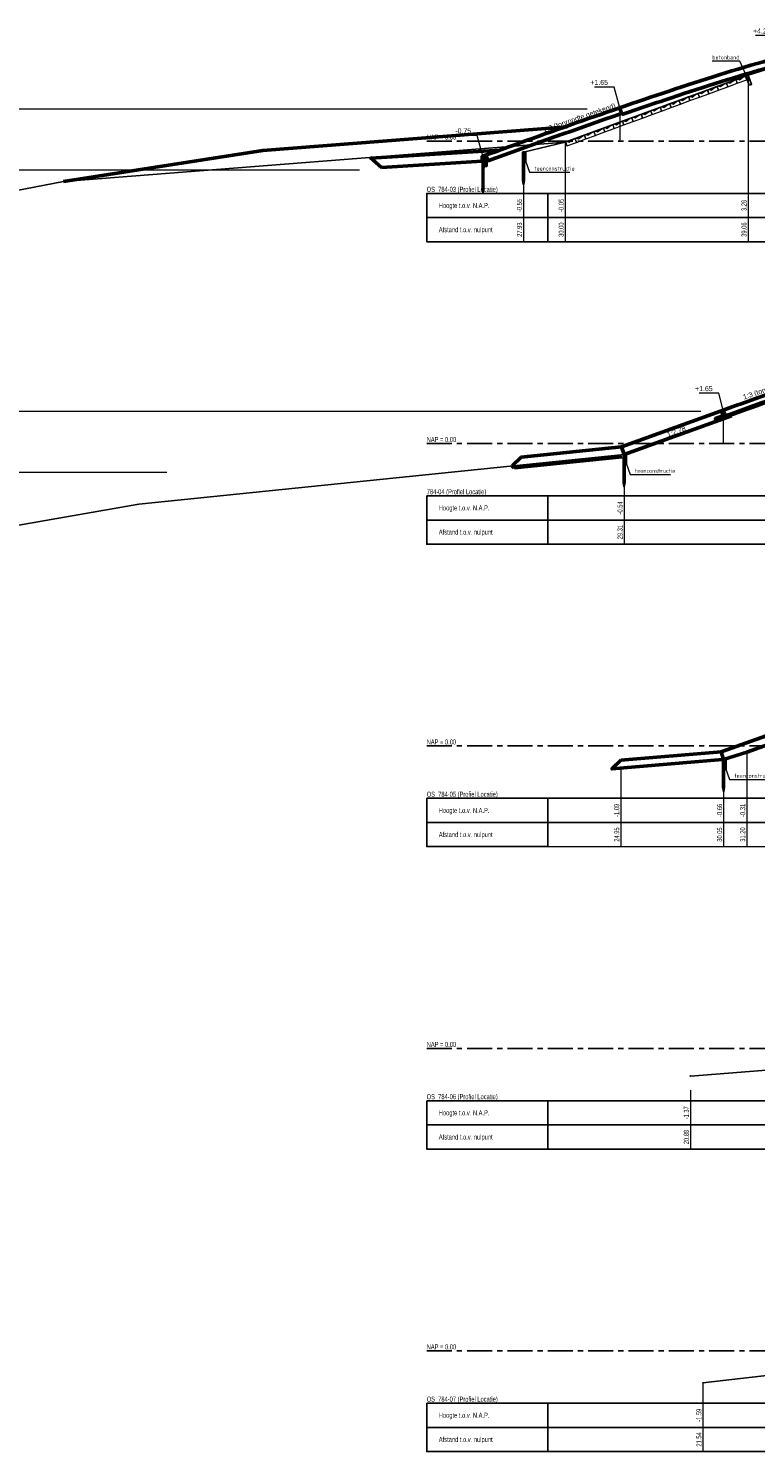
# Model space of a CAD drawing. Header units: metres. Extents: x -7 to 2281, y 7146 to 7816.
# Tile 18 of 29: x 2152 to 2188, y 7581 to 7651. Entities that reach past the tile are written whole.
import ezdxf
from ezdxf.enums import TextEntityAlignment as Align

# ---------------------------------------------------------------- set-up
doc = ezdxf.new("R2010")
doc.units = ezdxf.units.M
doc.linetypes.add('NAP', pattern=[20, 12.5, -2.5, 2.5, -2.5])
for name, color, linetype in [('887', 198, 'Continuous'), ('BS-BETONBAND', 255, 'Continuous'), ('BS-GRASVLAK', 1, 'Continuous'), ('BS-KANT-KREUKELBERM', 255, 'Continuous'), ('BS-STEENZETTINGSVLAK', 198, 'Continuous'), ('BS-TEENLIJN', 1, 'Continuous'), ('BS-TEENSCHOT-GECONSTRUEERD', 198, 'Continuous'), ('BS-ZANDLIJN', 32, 'Continuous'), ('BS-ZANDLIJN_NVV', 198, 'Continuous'), ('DP-BS-profiel', 2, 'Continuous'), ('DP-Matenbalk', 7, 'Continuous'), ('DP-Matenbalk_bestaandehoogten', 6, 'Continuous'), ('DP-NAP-lijn', 5, 'NAP')]:
    doc.layers.add(name, color=color, linetype=linetype)
for name, color, linetype, lineweight in [('DP-BS-arcering_haringmanblokken', 25, 'Continuous', 0), ('DP-BS-maatvoering', 2, 'Continuous', 20), ('DP-BS-matenbalk_verlenglijnen', 253, 'Continuous', 0), ('DP-NW-arcering_betonzuilen', 6, 'Continuous', 25), ('DP-NW-maatvoering', 7, 'Continuous', 35), ('DP-NW-matenbalk_verlenglijnen', 135, 'Continuous', 0), ('DP-NW-profiel', 4, 'Continuous', 50), ('DP-NW-teenschot', 2, 'Continuous', 25), ('DP-Uitvullaag', 1, 'Uitvullaag', 18), ('DP-Waterlijn', 1, 'Continuous', 13), ('DP-Waterlijn_tekst', 7, 'Continuous', 35), ('TM-Glooiing', 4, 'Continuous', 50)]:
    doc.layers.add(name, color=color, linetype=linetype, lineweight=lineweight)
doc.layers.add('DP-NW-arcrand', color=142, linetype='Continuous', plot=False)
doc.styles.add('bestomschr', font='isocp.shx', dxfattribs={"width": 0.96})
doc.styles.add('Ontwnota-dwp-Bruinissepolder tot Grevelingendam$0$bestomschr', font='isocp.shx', dxfattribs={"width": 0.96})
doc.styles.add('Ontwnota-dwp-Bruinissepolder tot Grevelingendam$0$StagCAD', font='StagCAD.ttf')
doc.styles.add('StagCAD', font='StagCAD.ttf')
doc.linetypes.add('Uitvullaag', pattern='A,0,-0.005,[191,UITVULLAAG.shx,S=0.007,R=0,X=0,Y=0],-0.5', length=0.505)
doc.dimstyles.new('best-leader 1_100', dxfattribs={"dimscale": 0.1, "dimtxt": 2, "dimasz": 1.6, "dimexe": 0, "dimexo": 0, "dimgap": 0.8, "dimtad": 1, "dimrnd": 0.001, "dimzin": 1, "dimdsep": 46, "dimtxsty": 'bestomschr', "dimblk": 'RAD_PIJL', "dimcen": 0.09, "dimse1": 1, "dimse2": 1, "dimclrd": 212, "dimclre": 1, "dimclrt": 2, "dimazin": 0, "dimtfac": 1, "dimtix": 1, "dimtmove": 0, "dimatfit": 0, "dimfxl": 1, "dimtvp": 0.83, "dimtolj": 1, "dimtzin": 0, "dimlwd": 5, "dimarcsym": 0})
doc.dimstyles.new('GM-maatvoering', dxfattribs={"dimtxt": 2.5, "dimasz": 2.5, "dimexe": 1, "dimexo": 0, "dimgap": 1, "dimtad": 1, "dimrnd": 0.001, "dimzin": 1, "dimdsep": 46, "dimtxsty": 'StagCAD', "dimcen": 0.09, "dimclrd": 1, "dimclre": 1, "dimclrt": 7, "dimazin": 0, "dimtfac": 1, "dimtix": 1, "dimtmove": 0, "dimatfit": 3, "dimfxl": 1, "dimfxlon": 1, "dimtvp": 0.83, "dimtolj": 1, "dimtzin": 0, "dimlwd": 15, "dimlwe": 15, "dimarcsym": 0})
doc.dimstyles.new('leader 1_100', dxfattribs={"dimscale": 0.1, "dimtxt": 2.5, "dimasz": 2, "dimexe": 0, "dimexo": 0, "dimgap": 1, "dimtad": 1, "dimrnd": 0.001, "dimzin": 1, "dimdsep": 46, "dimtxsty": 'StagCAD', "dimblk": 'RAD_PIJL', "dimcen": 0.09, "dimse1": 1, "dimse2": 1, "dimclrd": 1, "dimclre": 1, "dimclrt": 7, "dimazin": 0, "dimtfac": 1, "dimtix": 1, "dimtmove": 0, "dimatfit": 0, "dimfxl": 1, "dimtvp": 0.83, "dimtolj": 1, "dimtzin": 0, "dimlwd": 15, "dimarcsym": 0})
doc.dimstyles.new('Ontwnota-dwp-Bruinissepolder tot Grevelingendam$0$best-leader 1_100', dxfattribs={"dimscale": 0.1, "dimtxt": 2, "dimasz": 1.6, "dimexe": 0, "dimexo": 0, "dimgap": 0.8, "dimtad": 1, "dimrnd": 0.001, "dimzin": 1, "dimdsep": 46, "dimtxsty": 'Ontwnota-dwp-Bruinissepolder tot Grevelingendam$0$bestomschr', "dimblk": 'Ontwnota-dwp-Bruinissepolder tot Grevelingendam$0$RAD_PIJL', "dimcen": 0.09, "dimse1": 1, "dimse2": 1, "dimclrd": 212, "dimclre": 1, "dimclrt": 2, "dimazin": 0, "dimtfac": 1, "dimtix": 1, "dimtmove": 0, "dimatfit": 0, "dimfxl": 1, "dimtvp": 0.83, "dimtolj": 1, "dimtzin": 0, "dimlwd": 5, "dimarcsym": 0})
doc.dimstyles.new('Ontwnota-dwp-Bruinissepolder tot Grevelingendam$0$leader 1_100', dxfattribs={"dimscale": 0.1, "dimtxt": 2.5, "dimasz": 2, "dimexe": 0, "dimexo": 0, "dimgap": 1, "dimtad": 1, "dimrnd": 0.001, "dimzin": 1, "dimdsep": 46, "dimtxsty": 'Ontwnota-dwp-Bruinissepolder tot Grevelingendam$0$StagCAD', "dimblk": 'Ontwnota-dwp-Bruinissepolder tot Grevelingendam$0$RAD_PIJL', "dimcen": 0.09, "dimse1": 1, "dimse2": 1, "dimclrd": 1, "dimclre": 1, "dimclrt": 7, "dimazin": 0, "dimtfac": 1, "dimtix": 1, "dimtmove": 0, "dimatfit": 0, "dimfxl": 1, "dimtvp": 0.83, "dimtolj": 1, "dimtzin": 0, "dimlwd": 15, "dimarcsym": 0})

# ---------------------------------------------------------------- blocks, each defined once
blk = doc.blocks.new('Ontwnota-dwp-Bruinissepolder tot Grevelingendam$0$RAD_PIJL')
at = {"color": 1, "linetype": 'Continuous'}
blk.add_solid([(-2.83, -0.75), (-2.83, 0.75), (0, 0)], dxfattribs=at)
blk = doc.blocks.new('HB-20-50')
blk.add_lwpolyline([(0, 0), (0.5, 0), (0.5, 0.18), (0.48, 0.2), (0.02, 0.2), (0, 0.18)], close=True)
blk.add_lwpolyline([(0.07, 0.2), (0.16, 0.13), (0.41, 0.2)])
blk = doc.blocks.new('*U100')
at = {"layer": 'DP-Waterlijn'}
for p, q in [((0, 0), (359.13, 0)), ((3.38, -0.7), (5.63, -0.7)), ((4.71, -1.4), (6.95, -1.4)), ((6.33, -0.7), (11.56, -0.7)), ((8.57, -2.1), (6.38, -2.1)), ((8.25, -1.4), (12.51, -1.4)), ((9.6, -2.8), (12.74, -2.8)), ((15.31, -2.1), (10.04, -2.1)), ((12.73, -0.7), (19.08, -0.7)), ((13.84, -1.4), (17.21, -1.4))]:
    blk.add_line(p, q, dxfattribs=at)
at = {"layer": 'DP-Waterlijn_tekst', "style": 'StagCAD'}
blk.add_attdef('WP', text='', height=2.5, dxfattribs=at).set_placement((11.17, 0), align=Align.BOTTOM_CENTER)
blk = doc.blocks.new('*U103')
at = {"layer": 'DP-Waterlijn'}
for p, q in [((0, 0), (550.33, 0)), ((3.38, -0.7), (5.63, -0.7)), ((4.71, -1.4), (6.95, -1.4)), ((6.33, -0.7), (11.56, -0.7)), ((8.57, -2.1), (6.38, -2.1)), ((8.25, -1.4), (12.51, -1.4)), ((9.6, -2.8), (12.74, -2.8)), ((15.31, -2.1), (10.04, -2.1)), ((12.73, -0.7), (19.08, -0.7)), ((13.84, -1.4), (17.21, -1.4))]:
    blk.add_line(p, q, dxfattribs=at)
at = {"layer": 'DP-Waterlijn_tekst', "style": 'StagCAD'}
blk.add_attdef('WP', text='', height=2.5, dxfattribs=at).set_placement((11.17, 0), align=Align.BOTTOM_CENTER)
blk = doc.blocks.new('*U102')
at = {"layer": 'DP-Waterlijn'}
for p, q in [((0, 0), (623.91, 0)), ((3.38, -0.7), (5.63, -0.7)), ((4.71, -1.4), (6.95, -1.4)), ((6.33, -0.7), (11.56, -0.7)), ((8.57, -2.1), (6.38, -2.1)), ((8.25, -1.4), (12.51, -1.4)), ((9.6, -2.8), (12.74, -2.8)), ((15.31, -2.1), (10.04, -2.1)), ((12.73, -0.7), (19.08, -0.7)), ((13.84, -1.4), (17.21, -1.4))]:
    blk.add_line(p, q, dxfattribs=at)
at = {"layer": 'DP-Waterlijn_tekst', "style": 'StagCAD'}
blk.add_attdef('WP', text='', height=2.5, dxfattribs=at).set_placement((11.17, 0), align=Align.BOTTOM_CENTER)
blk = doc.blocks.new('*U101')
at = {"layer": 'DP-Waterlijn'}
for p, q in [((0, 0), (663.23, 0)), ((3.38, -0.7), (5.63, -0.7)), ((4.71, -1.4), (6.95, -1.4)), ((6.33, -0.7), (11.56, -0.7)), ((8.57, -2.1), (6.38, -2.1)), ((8.25, -1.4), (12.51, -1.4)), ((9.6, -2.8), (12.74, -2.8)), ((15.31, -2.1), (10.04, -2.1)), ((12.73, -0.7), (19.08, -0.7)), ((13.84, -1.4), (17.21, -1.4))]:
    blk.add_line(p, q, dxfattribs=at)
at = {"layer": 'DP-Waterlijn_tekst', "style": 'StagCAD'}
blk.add_attdef('WP', text='', height=2.5, dxfattribs=at).set_placement((11.17, 0), align=Align.BOTTOM_CENTER)
blk = doc.blocks.new('RAD_PIJL')
at = {"color": 1, "linetype": 'Continuous'}
blk.add_solid([(-2.83, -0.75), (-2.83, 0.75), (0, 0)], dxfattribs=at)
blk = doc.blocks.new('A$C4C681C14')
at = {"layer": 'DP-BS-matenbalk_verlenglijnen'}
for p, q in [((0.918, 2.691), (0.918, -4.992)), ((4.529, 2.633), (4.529, -4.992)), ((7.477, 2.024), (7.477, -4.992)), ((13.855, 0.52), (13.855, -4.992))]:
    blk.add_line(p, q, dxfattribs=at)
at = {"layer": 'DP-BS-profiel'}
blk.add_lwpolyline([(36.964, -3.8), (26.608, -2.3), (21.531, -1.1), (14.955, 0.1), (13.855, 0.52)], dxfattribs=at)
blk.add_polyline3d([(-38.362, -0.543, 0), (-27.718, 3.291, 0), (-22.059, 4.913, 0), (-19.019, 4.911, 0), (0, 2.724, 0), (0.918, 2.691, 0), (4.529, 2.633, 0), (7.477, 2.024, 0), (13.855, 0.52, 0)], dxfattribs=at)
at = {"layer": 'DP-Matenbalk_bestaandehoogten', "width": 0.68}
for s, p in [('2.69', (0.918, -3.192)), ('2.63', (4.529, -3.192)), ('2.02', (7.477, -3.192)), ('0.52', (13.855, -3.192)), ('68.59', (0.918, -4.392)), ('72.20', (4.529, -4.392)), ('75.15', (7.477, -4.392)), ('81.53', (13.855, -4.392))]:
    blk.add_text(s, height=0.25, rotation=90, dxfattribs=at).set_placement(p, align=Align.BOTTOM_CENTER)
blk = doc.blocks.new('dwp3a')
at = {"layer": 'DP-NW-arcrand'}
blk.add_line((7.975, 2.326), (8, 2.23), dxfattribs=at)
blk.add_lwpolyline([(0.259, -0.331, -0.006943), (5.202, 1.393, -0.015584), (8, 2.23, -0.015584)], format="xyb", dxfattribs=at)
at = {"layer": 'DP-NW-matenbalk_verlenglijnen'}
for points in [[(7.65, 2.55), (7.65, -1.65)], [(0, 0), (0, -1.65)]]:
    blk.add_lwpolyline(points, dxfattribs=at)
at = {"layer": 'DP-NW-profiel'}
for p, q in [((7.65, 2.55), (7.751, 2.55)), ((7.65, 2.55), (7.727, 2.26)), ((7.975, 2.326), (7.751, 2.55)), ((0, 0), (0.1, -0.283))]:
    blk.add_line(p, q, dxfattribs=at)
for points in [[(0, 0, -0.007115), (5.076, 1.773, -0.014227), (7.65, 2.55, -0.014227)], [(0.1, -0.283, -0.007119), (5.171, 1.488, -0.01422), (7.727, 2.26, -0.01422)], [(7.727, 2.26, -0.001364), (7.975, 2.326)]]:
    blk.add_lwpolyline(points, format="xyb", dxfattribs=at)
at = {"layer": 'DP-Uitvullaag', "ltscale": 4, "flags": 128}
blk.add_lwpolyline([(0.147, -0.266, -0.007052), (5.171, 1.488, -0.018123), (7.977, 2.319)], format="xyb", dxfattribs=at)
at = {"layer": 'DP-NW-maatvoering', "style": 'StagCAD'}
blk.add_text('1:3 (tonrondte getekend)', height=0.25, rotation=18.52882, dxfattribs=at).set_placement((2.854, 1.06), align=Align.BOTTOM_CENTER)
at = {"layer": 'DP-NW-maatvoering', "color": 7, "char_height": 0.25, "attachment_point": 9}
for s, insert, style in [('\\A1;+4.20', (6.938, 3.494), 'StagCAD'), ('\\A1;+1.65', (-0.515, 0.945), 'Ontwnota-dwp-Bruinissepolder tot Grevelingendam$0$StagCAD')]:
    blk.add_mtext(s, dxfattribs=dict(at, insert=insert, style=style))
at = {"layer": 'DP-NW-maatvoering', "annotation_type": 0, "has_hookline": 1, "hookline_direction": 1}
for points, dimstyle, override, text_width in [([(7.65, 2.55), (9.538, 3.394), (7.038, 3.394)], 'GM-maatvoering', {"dimscale": 0, "dimgap": 1, "dimtad": 1}, 0.75), ([(0, 0), (-0.215, 0.845), (-0.415, 0.845)], 'Ontwnota-dwp-Bruinissepolder tot Grevelingendam$0$leader 1_100', {"dimgap": 1, "dimtad": 1}, 0.675)]:
    blk.add_leader(points, dimstyle=dimstyle, override=override, dxfattribs=dict(at, text_width=text_width))
blk = doc.blocks.new('teenconstructie')
at = {"layer": 'DP-BS-profiel', "color": 1}
for p, q in [((-0.05, 0), (0.05, 0)), ((0, -1.6), (0, -1.44))]:
    blk.add_line(p, q, dxfattribs=at)
blk.add_lwpolyline([(-0.05, -1.4), (-0.05, 0), (-0.04, 0.01), (0.04, 0.01), (0.05, 0), (0.05, -1.4), (0.01, -1.6), (-0.01, -1.6)], close=True, dxfattribs=at)
blk.add_lwpolyline([(0.05, 0), (0.125, 0), (0.125, -0.5), (0.05, -0.5)], dxfattribs=at)
blk.add_ellipse((-0.021, -1.44), major_axis=(0, 0.04), ratio=0.525, start_param=4.712389, end_param=7.853982, dxfattribs=at)
at = {"layer": 'DP-BS-profiel', "color": 1, "extrusion": (0, 0, -1)}
blk.add_ellipse((0.021, -1.44), major_axis=(0, 0.04), ratio=0.525, start_param=4.712389, end_param=7.853982, dxfattribs=at)
at = {"layer": 'DP-BS-maatvoering', "color": 2, "insert": (0.537, -0.91), "char_height": 0.2, "attachment_point": 7, "style": 'bestomschr'}
blk.add_mtext('\\A1;teenconstructie', dxfattribs=at)
at = {"layer": 'DP-BS-maatvoering', "annotation_type": 0, "has_hookline": 1, "hookline_direction": 0, "text_width": 1.767}
blk.add_leader([(0, -0.15), (0.297, -0.99), (0.457, -0.99)], dimstyle='best-leader 1_100', override={"dimgap": 0.8, "dimtad": 1}, dxfattribs=at)
blk = doc.blocks.new('784-01')
at = {"layer": 'DP-NW-profiel'}
for p, q in [((14.102, 4.7), (14.194, 4.362)), ((14.103, 4.7), (14.205, 4.7)), ((6.028, 2.15), (6.142, 1.819)), ((-0.609, -0.199), (-0.506, -0.481))]:
    blk.add_line(p, q, dxfattribs=at)
for points in [[(14.102, 4.7, 0.014227), (9.105, 3.191, 0.007115), (-0.748, -0.25)], [(14.194, 4.362, 0.014227), (9.216, 2.859, 0.002214), (6.142, 1.819, 0.002214)], [(14.194, 4.362, -0.00082), (14.468, 4.436), (14.205, 4.7)], [(6.126, 1.866, 0.004799), (-0.506, -0.481, 0.004799)]]:
    blk.add_lwpolyline(points, format="xyb", dxfattribs=at)
at = {"layer": 'DP-NW-teenschot'}
blk.add_line((-0.783, -1.896), (-0.713, -1.896), dxfattribs=at)
at = {"layer": 'DP-NW-teenschot', "flags": 128}
blk.add_lwpolyline([(-0.742, -2.05), (-0.713, -1.896), (-0.713, -0.25), (-0.783, -0.25), (-0.783, -1.896), (-0.752, -2.05)], close=True, dxfattribs=at)
blk.add_lwpolyline([(-0.713, -0.25), (-0.693, -0.25), (-0.693, -0.85), (-0.713, -0.85)], dxfattribs=at)
at = {"layer": 'DP-NW-teenschot', "color": 3, "lineweight": 35, "flags": 128}
blk.add_lwpolyline([(-0.676, -0.735), (-0.676, -0.235), (-0.596, -0.235), (-0.556, -0.485), (-0.556, -0.735), (-0.676, -0.735)], dxfattribs=at)
at = {"layer": 'DP-Uitvullaag', "ltscale": 4, "flags": 128}
for points in [[(6.142, 1.819, -0.002214), (9.216, 2.859, -0.014227), (14.194, 4.362, -0.014227)], [(-0.556, -0.499, -0.004836), (6.126, 1.866)]]:
    blk.add_lwpolyline(points, format="xyb", dxfattribs=at)
at = {"layer": 'DP-NW-maatvoering', "style": 'StagCAD'}
blk.add_text('1:3 (tonrondte getekend)', height=0.25, rotation=19.06368, dxfattribs=at).set_placement((4.087, 1.474), align=Align.BOTTOM_CENTER)
at = {"layer": 'DP-NW-maatvoering', "color": 7, "char_height": 0.25, "attachment_point": 9, "style": 'StagCAD'}
for s, insert in [('\\A1;+4.20', (13.516, 5.832)), ('\\A1;+1.65', (5.449, 3.282)), ('\\A1;-0.75', (-1.334, 0.882))]:
    blk.add_mtext(s, dxfattribs=dict(at, insert=insert))
at = {"layer": 'DP-NW-maatvoering', "annotation_type": 0, "has_hookline": 1, "hookline_direction": 1}
for points, text_width in [([(14.102, 4.7), (13.816, 5.732), (13.616, 5.732)], 0.75), ([(6.028, 2.15), (5.749, 3.182), (5.549, 3.182)], 0.675), ([(-0.748, -0.25), (-1.034, 0.782), (-1.234, 0.782)], 0.725)]:
    blk.add_leader(points, dimstyle='leader 1_100', override={"dimgap": 1, "dimtad": 1}, dxfattribs=dict(at, text_width=text_width))

msp = doc.modelspace()

# ---------------------------------------------------------------- linework, layer by layer
at = {"layer": '887'}
msp.add_point((2186.333, 7615.114), dxfattribs=at)
at = {"layer": 'BS-BETONBAND'}
msp.add_point((2187.543, 7649.056), dxfattribs=at)
at = {"layer": 'BS-GRASVLAK'}
msp.add_point((2187.543, 7649.056), dxfattribs=at)
at = {"layer": 'BS-KANT-KREUKELBERM'}
msp.add_point((2187.478, 7615.471), dxfattribs=at)
at = {"layer": 'BS-STEENZETTINGSVLAK'}
for p in [(2187.543, 7649.056), (2176.41, 7645.228), (2178.479, 7645.724), (2178.479, 7645.724)]:
    msp.add_point(p, dxfattribs=at)
at = {"layer": 'BS-TEENLIJN'}
msp.add_point((2181.398, 7630.236), dxfattribs=at)
at = {"layer": 'BS-TEENSCHOT-GECONSTRUEERD'}
msp.add_point((2176.41, 7645.228), dxfattribs=at)
at = {"layer": 'BS-ZANDLIJN'}
msp.add_point((2178.479, 7645.724), dxfattribs=at)
at = {"layer": 'BS-ZANDLIJN_NVV'}
for p in [(2181.231, 7614.686), (2184.683, 7599.404), (2185.305, 7584.186)]:
    msp.add_point(p, dxfattribs=at)
at = {"layer": 'DP-BS-matenbalk_verlenglijnen'}
for p, q in [((2187.543, 7649.056), (2187.543, 7640.786)), ((2176.41, 7645.228), (2176.41, 7640.786)), ((2178.479, 7645.724), (2178.479, 7640.786)), ((2181.398, 7630.236), (2181.398, 7625.786)), ((2187.478, 7615.471), (2187.478, 7610.786)), ((2181.231, 7614.686), (2181.231, 7610.786)), ((2186.333, 7615.114), (2186.333, 7610.786)), ((2184.683, 7598.705), (2184.683, 7595.786)), ((2185.305, 7584.186), (2185.305, 7580.786))]:
    msp.add_line(p, q, dxfattribs=at)
for points in [[(2187.478, 7615.471, 0), (2187.478, 7615.471, 0)], [(2181.231, 7614.686, 0), (2181.231, 7614.686, 0)], [(2186.333, 7615.114, 0), (2186.333, 7615.114, 0)], [(2184.683, 7598.705, 0), (2184.683, 7598.705, 0)], [(2185.305, 7584.186, 0), (2185.305, 7584.186, 0)]]:
    msp.add_polyline3d(points, dxfattribs=at)
at = {"layer": 'DP-BS-profiel'}
for p, q in [((2187.543, 7649.056), (2193.106, 7650.765)), ((2178.479, 7645.724), (2187.543, 7649.056)), ((2153.603, 7643.778), (2178.479, 7645.724)), ((2176.41, 7645.228), (2178.479, 7645.724)), ((2187.478, 7615.471), (2197.333, 7619.004)), ((2186.333, 7615.114), (2187.478, 7615.471)), ((2181.231, 7614.686), (2186.333, 7615.114)), ((2184.683, 7599.404), (2193.795, 7600.113))]:
    msp.add_line(p, q, dxfattribs=at)
msp.add_lwpolyline([(2187.602, 7648.545), (2187.715, 7648.586), (2187.543, 7649.056), (2187.43, 7649.014)], close=True, dxfattribs=at)
for points in [[(2138.545, 7640.778), (2143.447, 7641.778), (2148.444, 7642.778), (2153.603, 7643.778)], [(2122.758, 7623.278), (2146.017, 7625.778), (2151.679, 7626.778), (2157.344, 7627.778), (2181.398, 7630.236)]]:
    msp.add_lwpolyline(points, dxfattribs=at)
for points in [[(2181.398, 7630.236, 0), (2192.043, 7634.069, 0), (2197.702, 7635.692, 0), (2200.742, 7635.689, 0), (2219.761, 7633.502, 0), (2220.679, 7633.469, 0), (2224.29, 7633.411, 0)], [(2185.305, 7584.186, 0), (2193.643, 7585.154, 0), (2194.499, 7585.392, 0), (2204.643, 7588.831, 0), (2211.036, 7590.514, 0), (2212.696, 7590.473, 0), (2212.753, 7590.456, 0)]]:
    msp.add_polyline3d(points, dxfattribs=at)
at = {"layer": 'DP-Matenbalk'}
for points in [[(2177.612, 7640.786), (2171.612, 7640.786), (2171.612, 7643.186), (2177.612, 7643.186)], [(2177.612, 7643.186), (2177.612, 7640.786)], [(2177.612, 7643.186), (2240.415, 7643.186)], [(2171.612, 7641.986), (2177.612, 7641.986)], [(2177.612, 7641.986), (2240.415, 7641.986)], [(2240.415, 7640.786), (2177.612, 7640.786)]]:
    msp.add_lwpolyline(points, dxfattribs=at)
for points in [[(2171.612, 7628.186, 0), (2238.22, 7628.184, 0)], [(2171.612, 7628.186, 0), (2171.612, 7625.786, 0), (2177.612, 7625.786, 0), (2238.22, 7625.786, 0)], [(2175.105, 7628.186, 0), (2175.105, 7628.186, 0)], [(2177.612, 7628.186, 0), (2177.612, 7625.786, 0)], [(2177.612, 7628.186, 0), (2177.612, 7628.186, 0)], [(2171.612, 7626.986, 0), (2238.22, 7626.986, 0)], [(2175.105, 7626.986, 0), (2175.105, 7626.986, 0)], [(2177.612, 7626.986, 0), (2177.612, 7626.986, 0)], [(2175.105, 7625.786, 0), (2175.105, 7625.786, 0)], [(2171.612, 7613.186, 0), (2171.612, 7610.786, 0), (2177.612, 7610.786, 0), (2238.27, 7610.784, 0)], [(2171.612, 7613.186, 0), (2238.27, 7613.184, 0)], [(2177.612, 7613.186, 0), (2177.612, 7610.786, 0)], [(2177.612, 7613.186, 0), (2177.612, 7613.186, 0)], [(2177.853, 7613.186, 0), (2177.853, 7613.186, 0)], [(2171.612, 7611.986, 0), (2238.27, 7611.986, 0)], [(2177.612, 7611.986, 0), (2177.612, 7611.986, 0)], [(2177.853, 7611.986, 0), (2177.853, 7611.986, 0)], [(2177.853, 7610.786, 0), (2177.853, 7610.786, 0)], [(2171.612, 7598.186, 0), (2236.129, 7598.186, 0)], [(2171.612, 7598.186, 0), (2171.612, 7595.786, 0), (2177.612, 7595.786, 0), (2236.129, 7595.786, 0)], [(2177.612, 7598.186, 0), (2177.612, 7595.786, 0)], [(2177.612, 7598.186, 0), (2177.612, 7598.186, 0)], [(2171.612, 7596.986, 0), (2236.129, 7596.986, 0)], [(2177.612, 7596.986, 0), (2177.612, 7596.986, 0)], [(2171.612, 7583.186, 0), (2235.427, 7583.186, 0)], [(2171.612, 7583.186, 0), (2171.612, 7580.786, 0), (2177.612, 7580.786, 0), (2235.427, 7580.786, 0)], [(2177.612, 7583.186, 0), (2177.612, 7580.786, 0)], [(2177.612, 7583.186, 0), (2177.612, 7583.186, 0)], [(2171.612, 7581.986, 0), (2235.427, 7581.986, 0)], [(2177.612, 7581.986, 0), (2177.612, 7581.986, 0)]]:
    msp.add_polyline3d(points, dxfattribs=at)
at = {"layer": 'DP-NAP-lijn', "ltscale": 0.1}
for p, q in [((2171.612, 7630.778), (2258.107, 7630.778)), ((2171.612, 7615.778), (2258.107, 7615.778)), ((2171.612, 7600.778), (2258.107, 7600.778)), ((2171.612, 7585.778), (2258.107, 7585.778))]:
    msp.add_line(p, q, dxfattribs=at)
msp.add_lwpolyline([(2171.612, 7645.778), (2258.107, 7645.778)], dxfattribs=at)
at = {"layer": 'DP-NW-matenbalk_verlenglijnen'}
msp.add_lwpolyline([(2181.179, 7647.428), (2181.179, 7645.778)], dxfattribs=at)
at = {"layer": 'DP-NW-profiel'}
for p, q in [((2153.603, 7643.778), (2163.491, 7645.304)), ((2185.955, 7631.929), (2185.972, 7631.883)), ((2181.263, 7630.612), (2176.289, 7630.104)), ((2181.263, 7630.612), (2181.398, 7630.236)), ((2176.289, 7630.104), (2175.854, 7629.669)), ((2175.854, 7629.669), (2175.956, 7629.567)), ((2181.279, 7630.111), (2175.956, 7629.567)), ((2186.214, 7615.496), (2191.662, 7617.428)), ((2181.232, 7615.077), (2186.214, 7615.496)), ((2186.214, 7615.496), (2186.333, 7615.114))]:
    msp.add_line(p, q, dxfattribs=at)
for points in [[(2181.263, 7630.612), (2186.585, 7632.529)], [(2181.398, 7630.236), (2186.721, 7632.152)], [(2186.333, 7615.114), (2187.478, 7615.471), (2191.627, 7616.959)], [(2181.232, 7615.077), (2180.793, 7614.639), (2186.283, 7615.1), (2186.283, 7615.114), (2186.333, 7615.114)]]:
    msp.add_lwpolyline(points, dxfattribs=at)
msp.add_lwpolyline([(2186.425, 7632.099), (2186.306, 7632.428), (2186.231, 7632.401), (2186.289, 7632.241), (2186.241, 7632.139), (2185.924, 7632.014), (2185.955, 7631.929)], close=True, dxfattribs=at)
at = {"layer": 'TM-Glooiing'}
for p, q in [((2163.491, 7645.304), (2178.577, 7646.484)), ((2175.238, 7645.335), (2168.847, 7644.928)), ((2169.378, 7644.461), (2168.803, 7644.967)), ((2174.368, 7644.778), (2169.378, 7644.461))]:
    msp.add_line(p, q, dxfattribs=at)
msp.add_lwpolyline([(2174.368, 7644.778), (2174.368, 7645.028), (2174.403, 7645.028)], dxfattribs=at)

# ---------------------------------------------------------------- block references
msp.add_blockref('784-01', (2175.151, 7645.278))
at = {"layer": 'DP-BS-arcering_haringmanblokken', "rotation": 20.17938650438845}
for p in [(2186.073, 7648.302), (2186.542, 7648.475), (2187.011, 7648.647), (2184.196, 7647.612), (2184.665, 7647.785), (2185.134, 7647.957), (2185.604, 7648.13), (2182.318, 7646.923), (2182.788, 7647.095), (2183.257, 7647.267), (2183.726, 7647.44), (2180.441, 7646.233), (2180.91, 7646.405), (2181.38, 7646.578), (2181.849, 7646.75), (2178.564, 7645.543), (2179.033, 7645.715), (2179.503, 7645.888), (2179.972, 7646.06)]:
    msp.add_blockref('HB-20-50', p, dxfattribs=at)
at = {"layer": 'DP-BS-arcering_haringmanblokken', "xscale": 0.038723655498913, "rotation": 20.17938650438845}
msp.add_blockref('HB-20-50', (2187.481, 7648.82), dxfattribs=at)
at = {"layer": 'DP-BS-profiel'}
for p in [(2176.41, 7645.228), (2181.398, 7630.236), (2186.333, 7615.114)]:
    msp.add_blockref('teenconstructie', p, dxfattribs=at)
at = {"layer": 'DP-NW-arcering_betonzuilen'}
msp.add_blockref('dwp3a', (2186.306, 7632.428), dxfattribs=at)
at = {"layer": 'DP-NW-profiel'}
msp.add_blockref('A$C4C681C14', (2219.761, 7630.778), dxfattribs=at)
at = {"layer": 'DP-Waterlijn', "xscale": 0.1, "yscale": 0.1, "zscale": 0.1}
for name, p, values in [('*U101', (2113.252, 7647.378), {'WP': 'G.H.W.=+1.60'}), ('*U103', (2113.252, 7644.358), {'WP': 'L.L.W.=-1.42'}), ('*U102', (2122.816, 7632.378), {'WP': 'G.H.W.=+1.60'}), ('*U100', (2122.816, 7629.358), {'WP': 'L.L.W.=-1.42'})]:
    msp.add_blockref(name, p, dxfattribs=at).add_auto_attribs(values)

# ---------------------------------------------------------------- texts
at = {"style": 'StagCAD'}
msp.add_text('1:2.78', height=0.25, rotation=19.8051, dxfattribs=at).set_placement((2184.051, 7631.191), align=Align.BOTTOM_CENTER)
at = {"layer": 'DP-BS-maatvoering', "color": 2, "insert": (2185.77, 7649.829), "char_height": 0.2, "attachment_point": 7, "style": 'Ontwnota-dwp-Bruinissepolder tot Grevelingendam$0$bestomschr'}
msp.add_mtext('\\A1;betonband', dxfattribs=at)
at = {"layer": 'DP-Matenbalk', "width": 0.68}
for s, p in [('OS_784-03 (Profiel Locatie) ', (2171.612, 7643.186)), ('784-04 (Profiel Locatie) ', (2171.612, 7628.186)), ('OS_784-05 (Profiel Locatie) ', (2171.612, 7613.186)), ('OS_784-06 (Profiel Locatie) ', (2171.612, 7598.186)), ('OS_784-07 (Profiel Locatie) ', (2171.612, 7583.186))]:
    msp.add_text(s, height=0.25, dxfattribs=at).set_placement(p, align=Align.BOTTOM_LEFT)
for s, p in [('Hoogte t.o.v. N.A.P.', (2172.212, 7642.586)), ('Afstand t.o.v. nulpunt', (2172.212, 7641.386)), ('Hoogte t.o.v. N.A.P.', (2172.212, 7627.586)), ('Afstand t.o.v. nulpunt', (2172.212, 7626.386)), ('Hoogte t.o.v. N.A.P.', (2172.212, 7612.586)), ('Afstand t.o.v. nulpunt', (2172.212, 7611.386)), ('Hoogte t.o.v. N.A.P.', (2172.212, 7597.586)), ('Afstand t.o.v. nulpunt', (2172.212, 7596.386)), ('Hoogte t.o.v. N.A.P.', (2172.212, 7582.586)), ('Afstand t.o.v. nulpunt', (2172.212, 7581.386))]:
    msp.add_text(s, height=0.25, dxfattribs=at).set_placement(p, align=Align.MIDDLE_LEFT)
at = {"layer": 'DP-Matenbalk_bestaandehoogten', "width": 0.68}
for s, p in [('-0.55', (2176.41, 7642.586)), ('-0.05', (2178.479, 7642.586)), ('3.28', (2187.543, 7642.586)), ('27.93', (2176.41, 7641.386)), ('30.00', (2178.479, 7641.386)), ('39.06', (2187.543, 7641.386)), ('-0.54', (2181.398, 7627.586)), ('29.31', (2181.398, 7626.386)), ('-1.09', (2181.231, 7612.586)), ('-0.66', (2186.333, 7612.586)), ('-0.31', (2187.478, 7612.586)), ('24.95', (2181.231, 7611.386)), ('30.05', (2186.333, 7611.386)), ('31.20', (2187.478, 7611.386)), ('-1.37', (2184.683, 7597.586)), ('20.88', (2184.683, 7596.386)), ('-1.59', (2185.305, 7582.586)), ('21.54', (2185.305, 7581.386))]:
    msp.add_text(s, height=0.25, rotation=90, dxfattribs=at).set_placement(p, align=Align.BOTTOM_CENTER)
at = {"layer": 'DP-NAP-lijn', "width": 0.68}
for p in [(2171.612, 7645.778), (2171.612, 7630.778), (2171.612, 7615.778), (2171.612, 7600.778), (2171.612, 7585.778)]:
    msp.add_text('NAP = 0.00', height=0.25, dxfattribs=at).set_placement(p, align=Align.BOTTOM_LEFT)

# ---------------------------------------------------------------- leaders
at = {"layer": 'DP-BS-maatvoering', "annotation_type": 0, "has_hookline": 1, "hookline_direction": 1, "text_width": 1.133}
msp.add_leader([(2187.576, 7648.757), (2187.142, 7649.749), (2186.982, 7649.749)], dimstyle='Ontwnota-dwp-Bruinissepolder tot Grevelingendam$0$best-leader 1_100', override={"dimgap": 0.8, "dimtad": 1}, dxfattribs=at)

doc.saveas('drawing.dxf')
